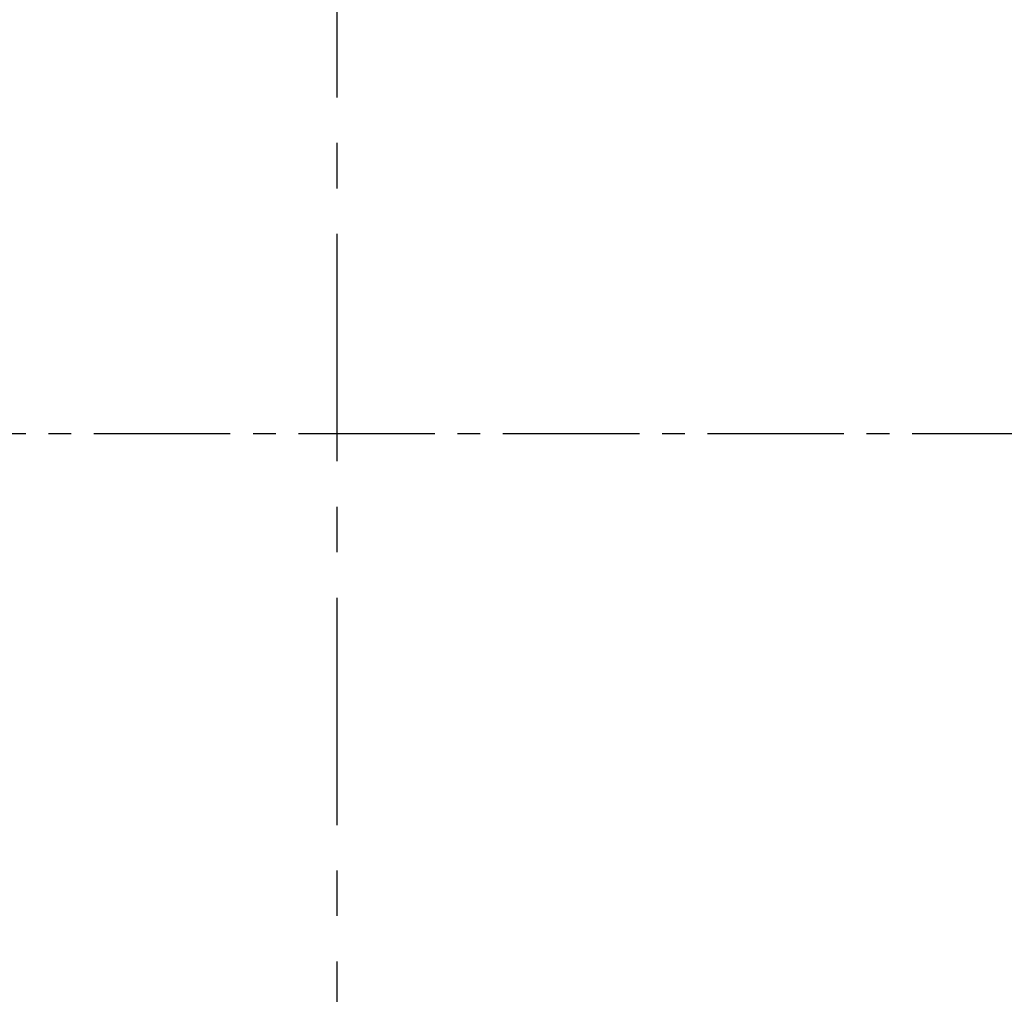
# Model space of a CAD drawing. Header units: millimetres. Extents: x -50096 to 615650, y 194565 to 243945.
# Tile 46 of 130: x 228174 to 228312, y 221584 to 221720. Entities that reach past the tile are written whole.
import ezdxf

# ---------------------------------------------------------------- set-up
doc = ezdxf.new("R2010")
doc.units = ezdxf.units.MM
doc.linetypes.add('CENTER2', pattern=[28.575, 19.05, -3.175, 3.175, -3.175])
doc.linetypes.add('осевая', pattern=[50.8, 31.75, -6.35, 6.35, -6.35])
doc.layers.add('ГТО-2_Осевая', color=7, linetype='осевая', lineweight=25)
doc.layers.add('ГТО-2_Штриховка_018', color=7, linetype='Continuous', lineweight=18, true_color=0x6b6b6b)
doc.layers.add('ОЗиМ Оси', color=4, linetype='CENTER2')

msp = doc.modelspace()

# ---------------------------------------------------------------- hatches: boundary and pattern name
at = {"layer": 'ГТО-2_Штриховка_018'}
h = msp.add_hatch(dxfattribs=at)
h.set_pattern_fill('ANSI35', color=256, scale=100)
h.set_pattern_definition([(45, (-115466.6, -494469.8), (-449.0128, 449.0128), []), (45, (-115017.6, -494469.8), (-449.0128, 449.0128), [793.75, -158.75, 0, -158.75])])
h.paths.add_polyline_path([(243988.45, 233562.87), (247488.45, 233562.87), (247488.45, 236562.87), (227633.45, 236562.87), (227633.45, 228037.87), (232688.45, 228037.87), (232688.45, 229062.87), (243988.45, 229062.87)])
edge = h.paths.add_edge_path(flags=16)
edge.add_arc((234968.45, 232762.78), 1700, 0, 360)
edge = h.paths.add_edge_path(flags=16)
edge.add_arc((255968.45, 232762.78), 1700, 0, 360)
h.paths.add_polyline_path([(264438.45, 224462.87), (264438.45, 224822.87), (265938.45, 224822.87), (265938.45, 224462.87), (276518.45, 224462.87), (276518.45, 221662.7), (278018.45, 221662.7), (278018.45, 225962.87), (263788.45, 225962.87), (263788.45, 236562.87), (247488.45, 236562.87), (247488.45, 233562.87), (250988.45, 233562.87), (250988.45, 229062.87), (262288.45, 229062.87), (262288.45, 226212.87), (247488.45, 226212.87), (247488.45, 224462.87), (252623.45, 224462.87), (252623.45, 224822.87), (254123.45, 224822.87), (254123.45, 224462.87), (258378.45, 224462.87), (258378.45, 224822.87), (259878.45, 224822.87), (259878.45, 224462.87)])

# ---------------------------------------------------------------- linework, layer by layer
at = {"layer": 'ГТО-2_Осевая', "color": 1}
msp.add_lwpolyline([(273718.45, 212462.87), (228218.45, 212464.03), (228218.45, 222958.04), (273718.45, 222962.87)], close=True, dxfattribs=at)
at = {"layer": 'ОЗиМ Оси'}
msp.add_line((221126.46, 221662.7), (278990.58, 221662.7), dxfattribs=at)

doc.saveas('drawing.dxf')
